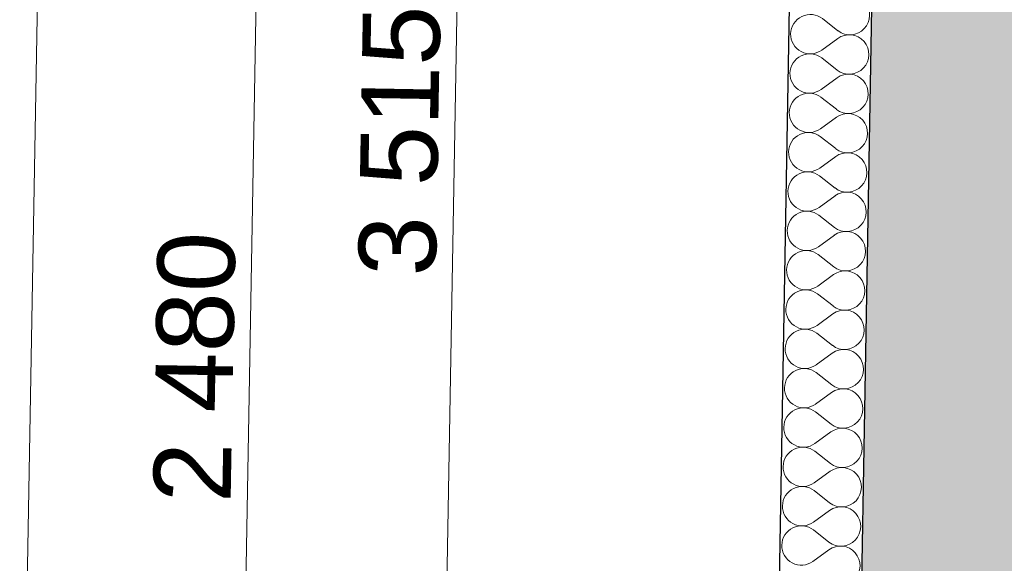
# Model space of a CAD drawing. Header units: millimetres. Extents: x -23738 to 4435, y -2716 to 20653.
# Tile 7 of 160: x -22099 to -20191, y 1239 to 2292. Entities that reach past the tile are written whole.
import ezdxf

# ---------------------------------------------------------------- set-up
doc = ezdxf.new("R2010")
doc.units = ezdxf.units.MM
doc.header["$MEASUREMENT"] = 0
doc.linetypes.add('Wipeout_Contour', pattern=[1000, 0, -1000])
for name, color, linetype in [('9._POHLED ZÁPADNÍ_2_Konstrukce - nosné', 7, 'Continuous'), ('9._POHLED ZÁPADNÍ_2_Kóty - SP', 7, 'Continuous'), ('9._POHLED ZÁPADNÍ_2_Nové_Konstrukce - nosné', 7, 'Continuous'), ('9._POHLED ZÁPADNÍ_2_Nové_Výplně – Řezové', 7, 'Continuous'), ('9._POHLED ZÁPADNÍ_2_Výplně – Řezové', 7, 'Continuous'), ('9._POHLED ZÁPADNÍ_2_VÝTAH VAR 1', 7, 'Continuous')]:
    doc.layers.add(name, color=color, linetype=linetype)
doc.styles.add('GENEROVANÝ_STYL_2', font='arial.ttf')

# ---------------------------------------------------------------- blocks, each defined once
blk = doc.blocks.new('*X3', base_point=(-24533.1, -6254.2))
at = {"layer": '9._POHLED ZÁPADNÍ_2_Nové_Výplně – Řezové', "color": 21, "linetype": 'Continuous', "lineweight": 20, "true_color": 0xffaaaa}
for p, q in [((-20513.2, 2270.3), (-20543.3, 2293.7)), ((-20513.5, 2255.1), (-20544.4, 2232.8)), ((-20514.5, 2194.1), (-20544.6, 2217.5)), ((-20514.8, 2178.9), (-20545.7, 2156.6)), ((-20515.9, 2118), (-20546, 2141.3)), ((-20516.1, 2102.7), (-20547, 2080.4)), ((-20517.2, 2041.8), (-20547.3, 2065.2)), ((-20517.5, 2026.5), (-20548.3, 2004.2)), ((-20518.5, 1965.6), (-20548.6, 1989)), ((-20518.8, 1950.4), (-20549.7, 1928)), ((-20519.9, 1889.4), (-20549.9, 1912.8)), ((-20520.1, 1874.2), (-20551, 1851.9)), ((-20521.2, 1813.2), (-20551.3, 1836.6)), ((-20521.5, 1798), (-20552.3, 1775.7)), ((-20522.5, 1737.1), (-20552.6, 1760.4)), ((-20522.8, 1721.8), (-20553.7, 1699.5)), ((-20523.8, 1660.9), (-20553.9, 1684.3)), ((-20524.1, 1645.6), (-20555, 1623.3)), ((-20525.2, 1584.7), (-20555.2, 1608.1)), ((-20525.4, 1569.5), (-20556.3, 1547.1)), ((-20526.5, 1508.5), (-20556.6, 1531.9)), ((-20526.8, 1493.3), (-20557.6, 1471)), ((-20527.8, 1432.3), (-20557.9, 1455.7)), ((-20528.1, 1417.1), (-20559, 1394.8)), ((-20529.2, 1356.2), (-20559.2, 1379.5)), ((-20529.4, 1340.9), (-20560.3, 1318.6)), ((-20530.5, 1280), (-20560.6, 1303.4)), ((-20530.8, 1264.7), (-20561.6, 1242.4))]:
    blk.add_line(p, q, dxfattribs=at)
for centre, start, end in [((-20489.8, 2300.4), 232.1313, 125.8711), ((-20566.7, 2263.6), 52.1313, 179.0012), ((-20566.7, 2263.6), 179.0012, 305.8711), ((-20491.2, 2224.2), 232.1313, 125.8711), ((-20568, 2187.4), 52.1313, 179.0012), ((-20568, 2187.4), 179.0012, 305.8711), ((-20492.5, 2148), 232.1313, 125.8711), ((-20569.3, 2111.3), 52.1313, 179.0012), ((-20569.3, 2111.3), 179.0012, 305.8711), ((-20493.8, 2071.8), 232.1313, 125.8711), ((-20570.7, 2035.1), 52.1313, 179.0012), ((-20570.7, 2035.1), 179.0012, 305.8711), ((-20495.1, 1995.7), 232.1313, 125.8711), ((-20572, 1958.9), 52.1313, 179.0012), ((-20572, 1958.9), 179.0012, 305.8711), ((-20496.5, 1919.5), 232.1313, 125.8711), ((-20573.3, 1882.7), 52.1313, 179.0012), ((-20573.3, 1882.7), 179.0012, 305.8711), ((-20497.8, 1843.3), 232.1313, 125.8711), ((-20574.6, 1806.5), 52.1313, 179.0012), ((-20574.6, 1806.5), 179.0012, 305.8711), ((-20499.1, 1767.1), 232.1313, 125.8711), ((-20576, 1730.4), 52.1313, 179.0012), ((-20576, 1730.4), 179.0012, 305.8711), ((-20500.5, 1691), 232.1313, 125.8711), ((-20577.3, 1654.2), 52.1313, 179.0012), ((-20577.3, 1654.2), 179.0012, 305.8711), ((-20501.8, 1614.8), 232.1313, 125.8711), ((-20578.6, 1578), 52.1313, 179.0012), ((-20578.6, 1578), 179.0012, 305.8711), ((-20503.1, 1538.6), 232.1313, 125.8711), ((-20580, 1501.8), 52.1313, 179.0012), ((-20580, 1501.8), 179.0012, 305.8711), ((-20504.4, 1462.4), 232.1313, 125.8711), ((-20581.3, 1425.7), 52.1313, 179.0012), ((-20581.3, 1425.7), 179.0012, 305.8711), ((-20505.8, 1386.2), 232.1313, 125.8711), ((-20582.6, 1349.5), 52.1313, 179.0012), ((-20582.6, 1349.5), 179.0012, 305.8711), ((-20507.1, 1310.1), 232.1313, 125.8711), ((-20583.9, 1273.3), 52.1313, 179.0012), ((-20583.9, 1273.3), 179.0012, 305.8711), ((-20508.4, 1233.9), 232.1313, 125.8711)]:
    blk.add_arc(centre, 38.1, start, end, dxfattribs=at)
blk = doc.blocks.new('*X18', base_point=(-24533.1, -6254.2))
at = {"layer": '9._POHLED ZÁPADNÍ_2_Nové_Výplně – Řezové', "color": 21, "linetype": 'Continuous', "lineweight": 20, "true_color": 0xffaaaa}
for p, q in [((-20513.2, 2270.3), (-20543.3, 2293.7)), ((-20513.5, 2255.1), (-20544.4, 2232.8)), ((-20514.5, 2194.1), (-20544.6, 2217.5)), ((-20514.8, 2178.9), (-20545.7, 2156.6)), ((-20515.9, 2118), (-20546, 2141.3)), ((-20516.1, 2102.7), (-20547, 2080.4)), ((-20517.2, 2041.8), (-20547.3, 2065.2)), ((-20517.5, 2026.5), (-20548.3, 2004.2)), ((-20518.5, 1965.6), (-20548.6, 1989)), ((-20518.8, 1950.4), (-20549.7, 1928)), ((-20519.9, 1889.4), (-20549.9, 1912.8)), ((-20520.1, 1874.2), (-20551, 1851.9)), ((-20521.2, 1813.2), (-20551.3, 1836.6)), ((-20521.5, 1798), (-20552.3, 1775.7)), ((-20522.5, 1737.1), (-20552.6, 1760.4)), ((-20522.8, 1721.8), (-20553.7, 1699.5)), ((-20523.8, 1660.9), (-20553.9, 1684.3)), ((-20524.1, 1645.6), (-20555, 1623.3)), ((-20525.2, 1584.7), (-20555.2, 1608.1)), ((-20525.4, 1569.5), (-20556.3, 1547.1)), ((-20526.5, 1508.5), (-20556.6, 1531.9)), ((-20526.8, 1493.3), (-20557.6, 1471)), ((-20527.8, 1432.3), (-20557.9, 1455.7)), ((-20528.1, 1417.1), (-20559, 1394.8)), ((-20529.2, 1356.2), (-20559.2, 1379.5)), ((-20529.4, 1340.9), (-20560.3, 1318.6)), ((-20530.5, 1280), (-20560.6, 1303.4)), ((-20530.8, 1264.7), (-20561.6, 1242.4))]:
    blk.add_line(p, q, dxfattribs=at)
for centre, start, end in [((-20489.8, 2300.4), 232.1313, 125.8711), ((-20566.7, 2263.6), 52.1313, 179.0012), ((-20566.7, 2263.6), 179.0012, 305.8711), ((-20491.2, 2224.2), 232.1313, 125.8711), ((-20568, 2187.4), 52.1313, 179.0012), ((-20568, 2187.4), 179.0012, 305.8711), ((-20492.5, 2148), 232.1313, 125.8711), ((-20569.3, 2111.3), 52.1313, 179.0012), ((-20569.3, 2111.3), 179.0012, 305.8711), ((-20493.8, 2071.8), 232.1313, 125.8711), ((-20570.7, 2035.1), 52.1313, 179.0012), ((-20570.7, 2035.1), 179.0012, 305.8711), ((-20495.1, 1995.7), 232.1313, 125.8711), ((-20572, 1958.9), 52.1313, 179.0012), ((-20572, 1958.9), 179.0012, 305.8711), ((-20496.5, 1919.5), 232.1313, 125.8711), ((-20573.3, 1882.7), 52.1313, 179.0012), ((-20573.3, 1882.7), 179.0012, 305.8711), ((-20497.8, 1843.3), 232.1313, 125.8711), ((-20574.6, 1806.5), 52.1313, 179.0012), ((-20574.6, 1806.5), 179.0012, 305.8711), ((-20499.1, 1767.1), 232.1313, 125.8711), ((-20576, 1730.4), 52.1313, 179.0012), ((-20576, 1730.4), 179.0012, 305.8711), ((-20500.5, 1691), 232.1313, 125.8711), ((-20577.3, 1654.2), 52.1313, 179.0012), ((-20577.3, 1654.2), 179.0012, 305.8711), ((-20501.8, 1614.8), 232.1313, 125.8711), ((-20578.6, 1578), 52.1313, 179.0012), ((-20578.6, 1578), 179.0012, 305.8711), ((-20503.1, 1538.6), 232.1313, 125.8711), ((-20580, 1501.8), 52.1313, 179.0012), ((-20580, 1501.8), 179.0012, 305.8711), ((-20504.4, 1462.4), 232.1313, 125.8711), ((-20581.3, 1425.7), 52.1313, 179.0012), ((-20581.3, 1425.7), 179.0012, 305.8711), ((-20505.8, 1386.2), 232.1313, 125.8711), ((-20582.6, 1349.5), 52.1313, 179.0012), ((-20582.6, 1349.5), 179.0012, 305.8711), ((-20507.1, 1310.1), 232.1313, 125.8711), ((-20583.9, 1273.3), 52.1313, 179.0012), ((-20583.9, 1273.3), 179.0012, 305.8711), ((-20508.4, 1233.9), 232.1313, 125.8711)]:
    blk.add_arc(centre, 38.1, start, end, dxfattribs=at)

msp = doc.modelspace()

# ---------------------------------------------------------------- linework, layer by layer
at = {"layer": '9._POHLED ZÁPADNÍ_2_Kóty - SP', "color": 154, "linetype": 'Continuous', "lineweight": 13}
for p, q in [((-22099.2, 378.2), (-21929, 10042.3)), ((-21286, 363.9), (-21224.1, 3879.9)), ((-21675.7, 370.7), (-21632, 2851.3))]:
    msp.add_line(p, q, dxfattribs=at)

# ---------------------------------------------------------------- texts
at = {"layer": '9._POHLED ZÁPADNÍ_2_Kóty - SP', "color": 154, "linetype": 'Continuous', "lineweight": 13, "char_height": 150, "width": 512.914, "attachment_point": 7, "rotation": 88.9912, "style": 'GENEROVANÝ_STYL_2'}
for s, insert in [('\\A1;{\\pql;\\fArial|b0|i0|c0|p38;3 515}', (-21290.9, 1793.7)), ('\\A1;{\\pql;\\fArial|b0|i0|c0|p38;2 480}', (-21688.3, 1355.1))]:
    msp.add_mtext(s, dxfattribs=dict(at, insert=insert))

# ---------------------------------------------------------------- wipeouts: each hides what was drawn before it
at = {"color": 254, "linetype": 'Wipeout_Contour', "lineweight": 0, "ltscale": 103646.352085}
msp.add_wipeout([(-20644.7, 189.6), (-20481.9, 349.7), (-20420.7, 3861.2), (-20430.7, 3861.4), (-20580.7, 3864)], dxfattribs=at).dxf.layer = '9._POHLED ZÁPADNÍ_2_Nové_Výplně – Řezové'

# ---------------------------------------------------------------- next in the draw order: hatches: boundary and pattern name
at = {"layer": '9._POHLED ZÁPADNÍ_2_Výplně – Řezové', "linetype": 'Continuous', "lineweight": 13}
msp.add_hatch(color=254, dxfattribs=at).paths.add_polyline_path([(-20483.5, 349.7), (-20183.6, 344.4), (-20121.7, 3860.5), (-20421.6, 3865.8)])

# ---------------------------------------------------------------- next in the draw order: linework, layer by layer
at = {"layer": '9._POHLED ZÁPADNÍ_2_Konstrukce - nosné', "color": 7, "linetype": 'Continuous', "lineweight": 50, "flags": 128}
msp.add_lwpolyline([(-20421.6, 3865.8), (-20483.5, 349.7)], dxfattribs=at)
at = {"layer": '9._POHLED ZÁPADNÍ_2_Nové_Konstrukce - nosné', "color": 1, "linetype": 'Continuous', "lineweight": 25, "flags": 128}
for points in [[(-20580.7, 3864), (-20644.7, 189.6)], [(-20481.9, 349.7), (-20420.7, 3861.2)]]:
    msp.add_lwpolyline(points, dxfattribs=at)

# ---------------------------------------------------------------- next in the draw order: block references
at = {"layer": '9._POHLED ZÁPADNÍ_2_VÝTAH VAR 1', "color": 9, "linetype": 'Continuous', "lineweight": 13}
msp.add_blockref('*X3', (-24533.1, -6254.2), dxfattribs=at)

# ---------------------------------------------------------------- next in the draw order: wipeouts: each hides what was drawn before it
at = {"color": 254, "linetype": 'Wipeout_Contour', "lineweight": 0, "ltscale": 274303.920399}
msp.add_wipeout([(-20642, 349.6), (-20481.9, 349.7), (-20428.3, 3427.3), (-20533.9, 3427.3), (-20533.9, 3677.3), (-20423.9, 3677.3), (-20313.5, 10008.8), (-20473.3, 10024.9), (-20580.7, 3864), (-20571, 4415.7), (-20412, 4415.7), (-20421.6, 3865.8), (-20580.7, 3864)], dxfattribs=at).dxf.layer = '9._POHLED ZÁPADNÍ_2_Nové_Výplně – Řezové'

# ---------------------------------------------------------------- next in the draw order: linework, layer by layer
at = {"layer": '9._POHLED ZÁPADNÍ_2_Nové_Konstrukce - nosné', "color": 1, "linetype": 'Continuous', "lineweight": 25, "flags": 128}
for points in [[(-20470.5, 10185.5), (-20642, 349.6)], [(-20481.9, 349.7), (-20428.3, 3427.3)]]:
    msp.add_lwpolyline(points, dxfattribs=at)

# ---------------------------------------------------------------- next in the draw order: block references
at = {"layer": '9._POHLED ZÁPADNÍ_2_VÝTAH VAR 1', "color": 9, "linetype": 'Continuous', "lineweight": 13}
msp.add_blockref('*X18', (-24533.1, -6254.2), dxfattribs=at)

doc.saveas('drawing.dxf')
